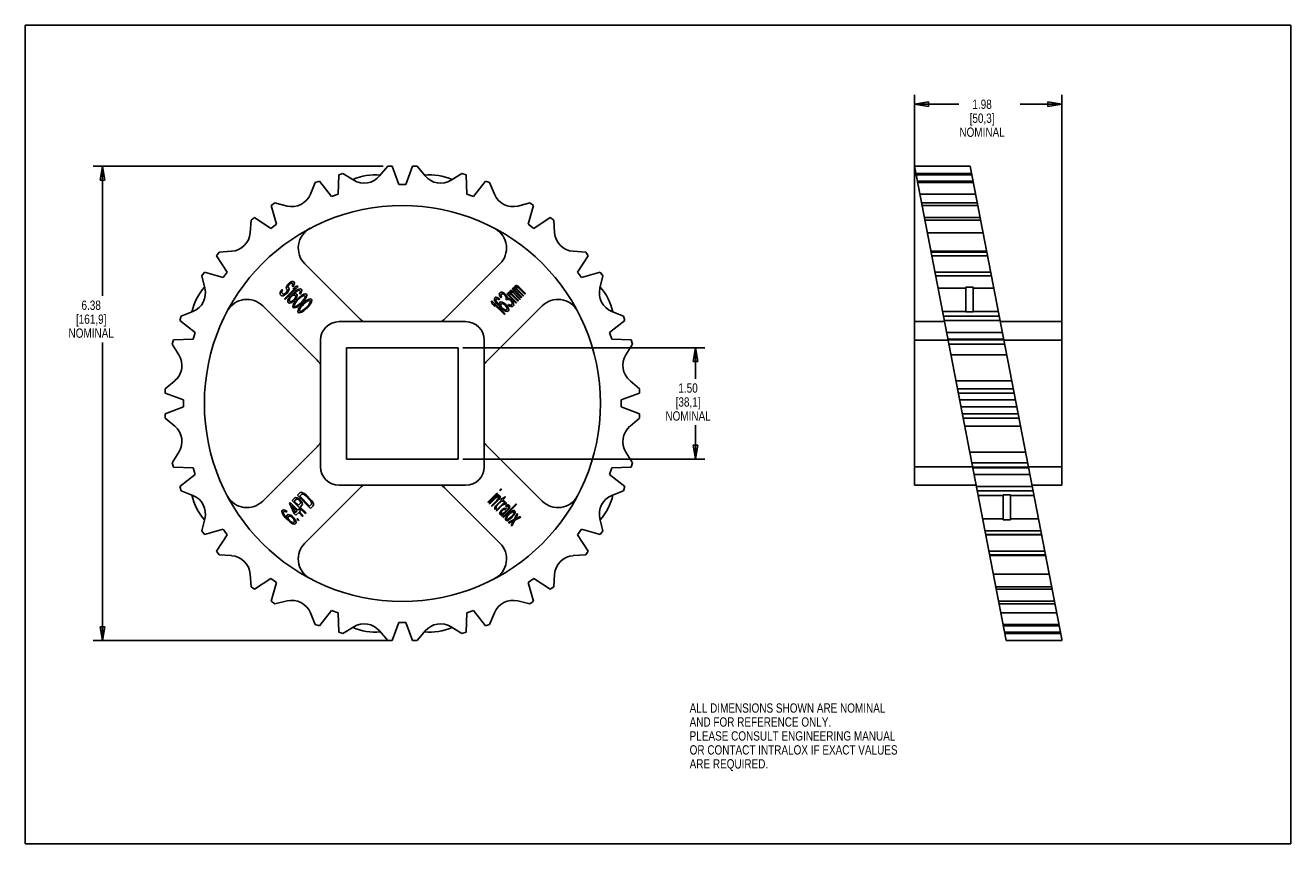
# Model space of a CAD drawing. Header units: inches. Extents: x 0 to 17, y 0 to 11.
import ezdxf

# ---------------------------------------------------------------- set-up
doc = ezdxf.new("R2010")
doc.units = ezdxf.units.IN
doc.header["$LTSCALE"] = 0.935
doc.header["$MEASUREMENT"] = 0
doc.layers.get('0').update_dxf_attribs({"linetype": 'CONTINUOUS'})
doc.layers.add('ALL_FEATURES', color=7, linetype='CONTINUOUS')
doc.styles.get("Standard").update_dxf_attribs({"font": 'txt', "width": 0.8})
doc.dimstyles.new('DIMSTYLE_1', dxfattribs={"dimtxt": 0.125, "dimasz": 0.1875, "dimexe": 0.18, "dimexo": 0.0625, "dimgap": 0.09, "dimtad": 0, "dimtih": 1, "dimtoh": 1, "dimzin": 4, "dimdsep": 46, "dimtxsty": 'STANDARD', "dimblk": 'CLOSED', "dimblk1": 'CLOSED', "dimblk2": 'CLOSED', "dimcen": 0.09, "dimadec": 0, "dimazin": 0, "dimtp": 0.01, "dimtm": 0.01, "dimtfac": 1, "dimtofl": 0, "dimtmove": 0, "dimatfit": 3, "dimldrblk": 'CLOSED', "dimfxl": 1, "dimtolj": 1, "dimtzin": 4, "dimarcsym": 0})

# ---------------------------------------------------------------- blocks, each defined once
blk = doc.blocks.new('_CLOSED')
at = {"color": 0, "linetype": 'BYBLOCK'}
for p, q in [((0, 0), (-1, 0.167)), ((-1, 0.167), (-1, -0.167)), ((-1, -0.167), (0, 0)), ((-1, 0), (0, 0))]:
    blk.add_line(p, q, dxfattribs=at)
blk = doc.blocks.new('*D0')
at = {"color": 3, "linetype": 'CONTINUOUS'}
for p, q in [((11.945, 6.83), (11.945, 10.064)), ((13.925, 6.83), (13.925, 10.064)), ((11.945, 9.939), (12.541, 9.939)), ((13.925, 9.939), (13.366, 9.939))]:
    blk.add_line(p, q, dxfattribs=at)
at = {"color": 3, "linetype": 'CONTINUOUS', "xscale": 0.1875, "yscale": 0.1875, "zscale": 0.1875, "rotation": 180}
blk.add_blockref('_CLOSED', (11.945, 9.939), dxfattribs=at)
at = {"color": 3, "linetype": 'CONTINUOUS', "xscale": 0.1875, "yscale": 0.1875, "zscale": 0.1875}
blk.add_blockref('_CLOSED', (13.925, 9.939), dxfattribs=at)
at = {"color": 3, "linetype": 'CONTINUOUS', "insert": (12.854, 10.001), "char_height": 0.125, "width": 0.7, "attachment_point": 2, "line_spacing_factor": 0.9}
blk.add_mtext('1.98\\P[50,3]\\PNOMINAL', dxfattribs=at)
blk = doc.blocks.new('*D1')
at = {"color": 3, "linetype": 'CONTINUOUS'}
for p, q in [((5.878, 6.667), (9.129, 6.667)), ((9.004, 6.667), (9.004, 6.249)), ((9.004, 5.167), (9.004, 5.624)), ((5.878, 5.167), (9.129, 5.167))]:
    blk.add_line(p, q, dxfattribs=at)
at = {"color": 3, "linetype": 'CONTINUOUS', "xscale": 0.1875, "yscale": 0.1875, "zscale": 0.1875}
for p, rotation in [((9.004, 6.667), 90), ((9.004, 5.167), 270)]:
    blk.add_blockref('_CLOSED', p, dxfattribs=dict(at, rotation=rotation))
at = {"color": 3, "linetype": 'CONTINUOUS', "insert": (8.904, 6.187), "char_height": 0.125, "width": 0.7, "attachment_point": 2, "line_spacing_factor": 0.9}
blk.add_mtext('1.50\\P[38,1]\\PNOMINAL', dxfattribs=at)
blk = doc.blocks.new('*D2')
at = {"color": 3, "linetype": 'CONTINUOUS'}
for p, q in [((4.806, 9.105), (0.91, 9.105)), ((1.035, 9.105), (1.035, 7.363)), ((1.035, 2.729), (1.035, 6.738)), ((4.866, 2.729), (0.91, 2.729))]:
    blk.add_line(p, q, dxfattribs=at)
at = {"color": 3, "linetype": 'CONTINUOUS', "xscale": 0.1875, "yscale": 0.1875, "zscale": 0.1875}
for p, rotation in [((1.035, 9.105), 90), ((1.035, 2.729), 270)]:
    blk.add_blockref('_CLOSED', p, dxfattribs=dict(at, rotation=rotation))
at = {"color": 3, "linetype": 'CONTINUOUS', "insert": (0.885, 7.3), "char_height": 0.125, "width": 0.7, "attachment_point": 2, "line_spacing_factor": 0.9}
blk.add_mtext('6.38\\P[161,9]\\PNOMINAL', dxfattribs=at)

msp = doc.modelspace()

# ---------------------------------------------------------------- linework, layer by layer
at = {"color": 7, "linetype": 'CONTINUOUS'}
for p, q in [((0, 0), (0, 11)), ((0, 11), (17, 11)), ((17, 0), (17, 11)), ((4.76, 8.975), (4.869, 9.105)), ((4.869, 9.105), (4.929, 9.105)), ((4.929, 9.105), (5.018, 8.859)), ((5.113, 8.859), (5.203, 9.105)), ((5.203, 9.105), (5.263, 9.105)), ((5.263, 9.105), (5.372, 8.975)), ((11.945, 9.105), (13.179, 2.729)), ((11.945, 9.105), (12.695, 9.105)), ((12.695, 9.105), (13.925, 2.747)), ((3.83, 8.731), (3.893, 8.888)), ((3.893, 8.888), (3.951, 8.906)), ((3.951, 8.906), (4.112, 8.7)), ((4.202, 8.729), (4.211, 8.991)), ((4.211, 8.991), (4.268, 9.01)), ((4.268, 9.01), (4.412, 8.92)), ((5.018, 8.859), (5.113, 8.859)), ((5.72, 8.92), (5.864, 9.01)), ((5.864, 9.01), (5.921, 8.991)), ((5.921, 8.991), (5.93, 8.729)), ((6.02, 8.7), (6.181, 8.906)), ((6.181, 8.906), (6.238, 8.888)), ((6.238, 8.888), (6.302, 8.731)), ((11.964, 9.01), (12.714, 9.01)), ((12.717, 8.991), (11.967, 8.991)), ((12.734, 8.906), (11.984, 8.906)), ((11.987, 8.888), (12.737, 8.888)), ((4.112, 8.7), (4.202, 8.729)), ((5.93, 8.729), (6.02, 8.7)), ((12.018, 8.731), (12.768, 8.731)), ((3.303, 8.576), (3.352, 8.612)), ((3.375, 8.325), (3.303, 8.576)), ((3.352, 8.612), (3.516, 8.571)), ((6.616, 8.571), (6.78, 8.612)), ((6.829, 8.576), (6.756, 8.325)), ((6.78, 8.612), (6.829, 8.576)), ((12.041, 8.612), (12.791, 8.612)), ((12.798, 8.576), (12.048, 8.576)), ((3.021, 8.211), (3.033, 8.38)), ((3.033, 8.38), (3.081, 8.415)), ((3.081, 8.415), (3.298, 8.269)), ((6.833, 8.269), (7.05, 8.415)), ((7.05, 8.415), (7.099, 8.38)), ((7.099, 8.38), (7.111, 8.211)), ((12.829, 8.415), (12.079, 8.415)), ((12.086, 8.38), (12.836, 8.38)), ((3.298, 8.269), (3.375, 8.325)), ((6.756, 8.325), (6.833, 8.269)), ((12.118, 8.211), (12.868, 8.211)), ((2.568, 7.902), (2.603, 7.95)), ((2.714, 7.684), (2.568, 7.902)), ((2.603, 7.95), (2.772, 7.962)), ((7.36, 7.962), (7.529, 7.95)), ((7.564, 7.902), (7.418, 7.684)), ((7.529, 7.95), (7.564, 7.902)), ((12.167, 7.962), (12.917, 7.962)), ((12.169, 7.95), (12.919, 7.95)), ((12.928, 7.902), (12.178, 7.902)), ((2.371, 7.631), (2.407, 7.68)), ((2.407, 7.68), (2.658, 7.608)), ((2.658, 7.608), (2.714, 7.684)), ((3.755, 7.794), (4.485, 7.063)), ((5.647, 7.063), (6.377, 7.794)), ((7.418, 7.684), (7.474, 7.608)), ((7.474, 7.608), (7.725, 7.68)), ((7.725, 7.68), (7.761, 7.631)), ((12.22, 7.684), (12.97, 7.684)), ((12.971, 7.68), (12.221, 7.68)), ((2.412, 7.467), (2.371, 7.631)), ((3.492, 7.314), (3.668, 7.491)), ((3.516, 7.501), (3.507, 7.48)), ((3.529, 7.518), (3.516, 7.501)), ((3.544, 7.533), (3.529, 7.518)), ((3.529, 7.487), (3.532, 7.499)), ((3.53, 7.479), (3.529, 7.487)), ((3.532, 7.499), (3.542, 7.512)), ((3.542, 7.512), (3.55, 7.52)), ((3.561, 7.546), (3.544, 7.533)), ((3.55, 7.52), (3.562, 7.53)), ((3.582, 7.555), (3.561, 7.546)), ((3.562, 7.53), (3.575, 7.532)), ((3.575, 7.532), (3.583, 7.532)), ((3.596, 7.557), (3.582, 7.555)), ((3.583, 7.532), (3.592, 7.522)), ((3.589, 7.503), (3.583, 7.494)), ((3.583, 7.494), (3.592, 7.485)), ((3.593, 7.514), (3.589, 7.503)), ((3.592, 7.522), (3.593, 7.514)), ((3.592, 7.485), (3.602, 7.498)), ((3.624, 7.483), (3.594, 7.453)), ((3.606, 7.554), (3.596, 7.557)), ((3.602, 7.498), (3.612, 7.518)), ((3.613, 7.547), (3.606, 7.554)), ((3.612, 7.518), (3.617, 7.535)), ((3.617, 7.535), (3.613, 7.547)), ((3.659, 7.5), (3.624, 7.483)), ((3.668, 7.491), (3.659, 7.5)), ((6.582, 7.497), (6.581, 7.488)), ((6.581, 7.488), (6.587, 7.472)), ((6.588, 7.503), (6.582, 7.497)), ((6.596, 7.504), (6.588, 7.503)), ((6.595, 7.48), (6.6, 7.485)), ((6.596, 7.473), (6.595, 7.48)), ((6.607, 7.499), (6.596, 7.504)), ((6.6, 7.485), (6.606, 7.484)), ((6.606, 7.484), (6.612, 7.482)), ((6.629, 7.483), (6.607, 7.499)), ((6.612, 7.482), (6.621, 7.476)), ((6.719, 7.393), (6.629, 7.483)), ((7.761, 7.631), (7.72, 7.467)), ((12.23, 7.631), (12.98, 7.631)), ((3.425, 7.411), (3.422, 7.392)), ((3.422, 7.392), (3.426, 7.38)), ((3.44, 7.434), (3.425, 7.411)), ((3.426, 7.38), (3.438, 7.368)), ((3.438, 7.368), (3.449, 7.364)), ((3.453, 7.451), (3.44, 7.434)), ((3.446, 7.413), (3.453, 7.429)), ((3.448, 7.403), (3.446, 7.413)), ((3.461, 7.391), (3.448, 7.403)), ((3.449, 7.364), (3.463, 7.366)), ((3.462, 7.442), (3.453, 7.451)), ((3.453, 7.429), (3.462, 7.442)), ((3.47, 7.388), (3.461, 7.391)), ((3.463, 7.366), (3.484, 7.375)), ((3.483, 7.391), (3.47, 7.388)), ((3.629, 7.47), (3.482, 7.324)), ((3.482, 7.324), (3.492, 7.314)), ((3.497, 7.4), (3.483, 7.391)), ((3.484, 7.375), (3.502, 7.387)), ((3.508, 7.411), (3.497, 7.4)), ((3.502, 7.387), (3.521, 7.405)), ((3.507, 7.48), (3.505, 7.466)), ((3.505, 7.466), (3.508, 7.456)), ((3.508, 7.456), (3.517, 7.447)), ((3.516, 7.425), (3.508, 7.411)), ((3.519, 7.437), (3.516, 7.425)), ((3.517, 7.447), (3.519, 7.437)), ((3.521, 7.405), (3.533, 7.423)), ((3.539, 7.328), (3.528, 7.308)), ((3.54, 7.47), (3.53, 7.479)), ((3.533, 7.423), (3.542, 7.445)), ((3.554, 7.35), (3.539, 7.328)), ((3.543, 7.458), (3.54, 7.47)), ((3.542, 7.445), (3.543, 7.458)), ((3.545, 7.306), (3.548, 7.318)), ((3.548, 7.318), (3.556, 7.333)), ((3.579, 7.377), (3.554, 7.35)), ((3.556, 7.333), (3.566, 7.346)), ((3.566, 7.346), (3.577, 7.357)), ((3.577, 7.357), (3.59, 7.367)), ((3.606, 7.404), (3.579, 7.377)), ((3.59, 7.367), (3.601, 7.371)), ((3.594, 7.453), (3.629, 7.47)), ((3.601, 7.371), (3.613, 7.374)), ((3.616, 7.319), (3.604, 7.307)), ((3.633, 7.429), (3.606, 7.404)), ((3.606, 7.389), (3.613, 7.396)), ((3.63, 7.394), (3.606, 7.389)), ((3.608, 7.296), (3.627, 7.315)), ((3.613, 7.396), (3.637, 7.417)), ((3.613, 7.374), (3.621, 7.373)), ((3.625, 7.331), (3.616, 7.319)), ((3.621, 7.373), (3.632, 7.362)), ((3.63, 7.342), (3.625, 7.331)), ((3.627, 7.315), (3.643, 7.336)), ((3.641, 7.39), (3.63, 7.394)), ((3.633, 7.354), (3.63, 7.342)), ((3.632, 7.362), (3.633, 7.354)), ((3.655, 7.444), (3.633, 7.429)), ((3.637, 7.417), (3.65, 7.427)), ((3.649, 7.383), (3.641, 7.39)), ((3.643, 7.336), (3.649, 7.352)), ((3.677, 7.34), (3.643, 7.306)), ((3.653, 7.371), (3.649, 7.383)), ((3.649, 7.352), (3.653, 7.371)), ((3.65, 7.427), (3.664, 7.435)), ((3.654, 7.302), (3.681, 7.329)), ((3.675, 7.455), (3.655, 7.444)), ((3.664, 7.435), (3.677, 7.438)), ((3.694, 7.458), (3.675, 7.455)), ((3.677, 7.438), (3.685, 7.437)), ((3.697, 7.357), (3.677, 7.34)), ((3.681, 7.329), (3.705, 7.35)), ((3.692, 7.407), (3.684, 7.393)), ((3.684, 7.393), (3.692, 7.385)), ((3.685, 7.437), (3.694, 7.428)), ((3.695, 7.42), (3.692, 7.407)), ((3.692, 7.385), (3.701, 7.398)), ((3.705, 7.454), (3.694, 7.458)), ((3.694, 7.428), (3.695, 7.42)), ((3.71, 7.367), (3.697, 7.357)), ((3.701, 7.398), (3.712, 7.418)), ((3.711, 7.448), (3.705, 7.454)), ((3.705, 7.35), (3.734, 7.366)), ((3.728, 7.379), (3.71, 7.367)), ((3.715, 7.437), (3.711, 7.448)), ((3.712, 7.418), (3.715, 7.437)), ((3.742, 7.313), (3.721, 7.289)), ((3.744, 7.386), (3.728, 7.379)), ((3.734, 7.366), (3.746, 7.369)), ((3.758, 7.341), (3.742, 7.313)), ((3.763, 7.389), (3.744, 7.386)), ((3.746, 7.369), (3.757, 7.365)), ((3.749, 7.305), (3.759, 7.318)), ((3.757, 7.365), (3.761, 7.354)), ((3.761, 7.354), (3.758, 7.341)), ((3.759, 7.318), (3.771, 7.336)), ((3.776, 7.384), (3.763, 7.389)), ((3.771, 7.336), (3.778, 7.352)), ((3.781, 7.371), (3.776, 7.384)), ((3.778, 7.352), (3.781, 7.371)), ((3.796, 7.311), (3.778, 7.299)), ((3.812, 7.318), (3.796, 7.311)), ((3.831, 7.322), (3.812, 7.318)), ((3.844, 7.316), (3.831, 7.322)), ((3.849, 7.303), (3.844, 7.316)), ((6.306, 7.334), (6.302, 7.322)), ((6.302, 7.322), (6.305, 7.303)), ((6.312, 7.34), (6.306, 7.334)), ((6.323, 7.344), (6.312, 7.34)), ((6.322, 7.305), (6.323, 7.313)), ((6.342, 7.34), (6.323, 7.344)), ((6.323, 7.313), (6.332, 7.322)), ((6.332, 7.322), (6.34, 7.323)), ((6.34, 7.323), (6.353, 7.32)), ((6.362, 7.33), (6.342, 7.34)), ((6.353, 7.32), (6.367, 7.312)), ((6.375, 7.32), (6.362, 7.33)), ((6.367, 7.312), (6.375, 7.32)), ((6.375, 7.403), (6.368, 7.388)), ((6.368, 7.388), (6.369, 7.374)), ((6.369, 7.374), (6.378, 7.353)), ((6.378, 7.406), (6.375, 7.403)), ((6.392, 7.413), (6.378, 7.406)), ((6.378, 7.353), (6.391, 7.337)), ((6.388, 7.371), (6.392, 7.382)), ((6.391, 7.359), (6.388, 7.371)), ((6.399, 7.344), (6.391, 7.359)), ((6.391, 7.337), (6.399, 7.344)), ((6.406, 7.411), (6.392, 7.413)), ((6.392, 7.382), (6.398, 7.388)), ((6.398, 7.388), (6.41, 7.392)), ((6.427, 7.402), (6.406, 7.411)), ((6.41, 7.392), (6.422, 7.389)), ((6.422, 7.389), (6.436, 7.381)), ((6.444, 7.389), (6.427, 7.402)), ((6.436, 7.381), (6.444, 7.374)), ((6.451, 7.381), (6.444, 7.389)), ((6.444, 7.374), (6.455, 7.356)), ((6.465, 7.365), (6.451, 7.381)), ((6.458, 7.328), (6.452, 7.322)), ((6.452, 7.322), (6.467, 7.307)), ((6.455, 7.356), (6.46, 7.345)), ((6.46, 7.345), (6.458, 7.328)), ((6.473, 7.35), (6.465, 7.365)), ((6.467, 7.307), (6.473, 7.313)), ((6.48, 7.395), (6.473, 7.388)), ((6.473, 7.388), (6.593, 7.267)), ((6.478, 7.333), (6.473, 7.35)), ((6.473, 7.313), (6.486, 7.319)), ((6.493, 7.333), (6.478, 7.333)), ((6.491, 7.384), (6.48, 7.395)), ((6.486, 7.319), (6.498, 7.316)), ((6.488, 7.403), (6.487, 7.395)), ((6.487, 7.395), (6.491, 7.384)), ((6.494, 7.409), (6.488, 7.403)), ((6.508, 7.325), (6.493, 7.333)), ((6.502, 7.41), (6.494, 7.409)), ((6.498, 7.316), (6.517, 7.304)), ((6.518, 7.403), (6.502, 7.41)), ((6.502, 7.38), (6.503, 7.388)), ((6.507, 7.369), (6.502, 7.38)), ((6.503, 7.388), (6.506, 7.391)), ((6.506, 7.391), (6.513, 7.39)), ((6.601, 7.275), (6.507, 7.369)), ((6.524, 7.311), (6.508, 7.325)), ((6.519, 7.434), (6.512, 7.428)), ((6.512, 7.428), (6.512, 7.419)), ((6.512, 7.419), (6.518, 7.403)), ((6.513, 7.39), (6.518, 7.388)), ((6.518, 7.388), (6.527, 7.382)), ((6.527, 7.435), (6.519, 7.434)), ((6.539, 7.296), (6.524, 7.311)), ((6.526, 7.411), (6.531, 7.416)), ((6.527, 7.404), (6.526, 7.411)), ((6.538, 7.43), (6.527, 7.435)), ((6.529, 7.399), (6.527, 7.404)), ((6.527, 7.382), (6.617, 7.292)), ((6.535, 7.39), (6.529, 7.399)), ((6.531, 7.416), (6.537, 7.415)), ((6.625, 7.3), (6.535, 7.39)), ((6.537, 7.415), (6.543, 7.413)), ((6.559, 7.414), (6.538, 7.43)), ((6.549, 7.464), (6.542, 7.457)), ((6.542, 7.457), (6.662, 7.336)), ((6.543, 7.413), (6.552, 7.407)), ((6.561, 7.453), (6.549, 7.464)), ((6.552, 7.407), (6.642, 7.316)), ((6.557, 7.472), (6.556, 7.464)), ((6.556, 7.464), (6.561, 7.453)), ((6.563, 7.478), (6.557, 7.472)), ((6.65, 7.324), (6.559, 7.414)), ((6.571, 7.479), (6.563, 7.478)), ((6.587, 7.472), (6.571, 7.479)), ((6.571, 7.449), (6.572, 7.457)), ((6.576, 7.438), (6.571, 7.449)), ((6.572, 7.457), (6.575, 7.46)), ((6.575, 7.46), (6.582, 7.459)), ((6.67, 7.344), (6.576, 7.438)), ((6.582, 7.459), (6.587, 7.457)), ((6.587, 7.457), (6.596, 7.451)), ((6.598, 7.468), (6.596, 7.473)), ((6.596, 7.451), (6.687, 7.361)), ((6.604, 7.459), (6.598, 7.468)), ((6.694, 7.369), (6.604, 7.459)), ((6.621, 7.476), (6.711, 7.385)), ((6.642, 7.316), (6.65, 7.324)), ((6.662, 7.336), (6.67, 7.344)), ((6.687, 7.361), (6.694, 7.369)), ((6.711, 7.385), (6.719, 7.393)), ((2.095, 7.089), (2.252, 7.153)), ((3.919, 6.498), (3.189, 7.228)), ((3.528, 7.308), (3.525, 7.289)), ((3.525, 7.289), (3.529, 7.278)), ((3.529, 7.278), (3.536, 7.27)), ((3.536, 7.27), (3.548, 7.266)), ((3.546, 7.298), (3.545, 7.306)), ((3.557, 7.287), (3.546, 7.298)), ((3.548, 7.266), (3.567, 7.27)), ((3.565, 7.286), (3.557, 7.287)), ((3.577, 7.289), (3.565, 7.286)), ((3.567, 7.27), (3.586, 7.28)), ((3.591, 7.297), (3.577, 7.289)), ((3.586, 7.28), (3.608, 7.296)), ((3.604, 7.307), (3.591, 7.297)), ((3.597, 7.239), (3.594, 7.22)), ((3.594, 7.22), (3.599, 7.207)), ((3.604, 7.255), (3.597, 7.239)), ((3.599, 7.207), (3.612, 7.202)), ((3.616, 7.273), (3.604, 7.255)), ((3.612, 7.202), (3.631, 7.205)), ((3.614, 7.237), (3.617, 7.249)), ((3.618, 7.226), (3.614, 7.237)), ((3.626, 7.286), (3.616, 7.273)), ((3.617, 7.249), (3.633, 7.278)), ((3.629, 7.222), (3.618, 7.226)), ((3.643, 7.306), (3.626, 7.286)), ((3.642, 7.225), (3.629, 7.222)), ((3.631, 7.205), (3.647, 7.212)), ((3.633, 7.278), (3.654, 7.302)), ((3.67, 7.241), (3.642, 7.225)), ((3.647, 7.212), (3.665, 7.224)), ((3.665, 7.171), (3.661, 7.152)), ((3.661, 7.152), (3.667, 7.139)), ((3.665, 7.224), (3.678, 7.234)), ((3.672, 7.187), (3.665, 7.171)), ((3.694, 7.262), (3.67, 7.241)), ((3.684, 7.205), (3.672, 7.187)), ((3.678, 7.234), (3.698, 7.251)), ((3.682, 7.17), (3.685, 7.182)), ((3.686, 7.158), (3.682, 7.17)), ((3.693, 7.218), (3.684, 7.205)), ((3.685, 7.182), (3.701, 7.211)), ((3.697, 7.154), (3.686, 7.158)), ((3.711, 7.239), (3.693, 7.218)), ((3.721, 7.289), (3.694, 7.262)), ((3.709, 7.157), (3.697, 7.154)), ((3.698, 7.251), (3.732, 7.285)), ((3.699, 7.138), (3.715, 7.144)), ((3.701, 7.211), (3.722, 7.235)), ((3.738, 7.174), (3.709, 7.157)), ((3.744, 7.272), (3.711, 7.239)), ((3.715, 7.144), (3.733, 7.156)), ((3.722, 7.235), (3.748, 7.261)), ((3.732, 7.285), (3.749, 7.305)), ((3.733, 7.156), (3.745, 7.166)), ((3.762, 7.195), (3.738, 7.174)), ((3.765, 7.29), (3.744, 7.272)), ((3.745, 7.166), (3.766, 7.183)), ((3.748, 7.261), (3.772, 7.282)), ((3.788, 7.221), (3.762, 7.195)), ((3.778, 7.299), (3.765, 7.29)), ((3.766, 7.183), (3.8, 7.217)), ((3.772, 7.282), (3.801, 7.298)), ((3.809, 7.245), (3.788, 7.221)), ((3.8, 7.217), (3.817, 7.237)), ((3.801, 7.298), (3.813, 7.301)), ((3.826, 7.274), (3.809, 7.245)), ((3.813, 7.301), (3.825, 7.297)), ((3.817, 7.237), (3.827, 7.25)), ((3.825, 7.297), (3.829, 7.286)), ((3.829, 7.286), (3.826, 7.274)), ((3.827, 7.25), (3.839, 7.268)), ((3.839, 7.268), (3.845, 7.284)), ((3.845, 7.284), (3.849, 7.303)), ((6.942, 7.228), (6.212, 6.498)), ((6.269, 7.297), (6.26, 7.287)), ((6.26, 7.287), (6.277, 7.252)), ((6.446, 7.12), (6.269, 7.297)), ((6.277, 7.252), (6.307, 7.222)), ((6.29, 7.257), (6.436, 7.111)), ((6.307, 7.222), (6.29, 7.257)), ((6.305, 7.303), (6.316, 7.283)), ((6.316, 7.283), (6.331, 7.262)), ((6.325, 7.293), (6.322, 7.305)), ((6.333, 7.278), (6.325, 7.293)), ((6.331, 7.262), (6.356, 7.234)), ((6.343, 7.265), (6.333, 7.278)), ((6.364, 7.241), (6.343, 7.265)), ((6.356, 7.234), (6.383, 7.207)), ((6.371, 7.234), (6.364, 7.241)), ((6.37, 7.27), (6.366, 7.258)), ((6.366, 7.258), (6.371, 7.234)), ((6.377, 7.277), (6.37, 7.27)), ((6.389, 7.281), (6.377, 7.277)), ((6.383, 7.207), (6.41, 7.183)), ((6.386, 7.241), (6.387, 7.249)), ((6.389, 7.229), (6.386, 7.241)), ((6.387, 7.249), (6.398, 7.26)), ((6.408, 7.278), (6.389, 7.281)), ((6.393, 7.218), (6.389, 7.229)), ((6.403, 7.205), (6.393, 7.218)), ((6.398, 7.26), (6.406, 7.261)), ((6.414, 7.194), (6.403, 7.205)), ((6.406, 7.261), (6.418, 7.258)), ((6.423, 7.271), (6.408, 7.278)), ((6.41, 7.183), (6.432, 7.167)), ((6.427, 7.184), (6.414, 7.194)), ((6.418, 7.258), (6.429, 7.253)), ((6.445, 7.255), (6.423, 7.271)), ((6.442, 7.176), (6.427, 7.184)), ((6.429, 7.253), (6.441, 7.244)), ((6.432, 7.167), (6.452, 7.156)), ((6.441, 7.244), (6.453, 7.232)), ((6.454, 7.173), (6.442, 7.176)), ((6.464, 7.236), (6.445, 7.255)), ((6.452, 7.156), (6.471, 7.153)), ((6.453, 7.232), (6.462, 7.22)), ((6.462, 7.174), (6.454, 7.173)), ((6.462, 7.22), (6.471, 7.205)), ((6.473, 7.185), (6.462, 7.174)), ((6.48, 7.214), (6.464, 7.236)), ((6.471, 7.205), (6.474, 7.193)), ((6.471, 7.153), (6.482, 7.157)), ((6.474, 7.193), (6.473, 7.185)), ((6.49, 7.195), (6.48, 7.214)), ((6.482, 7.157), (6.49, 7.164)), ((6.492, 7.249), (6.484, 7.241)), ((6.484, 7.241), (6.497, 7.231)), ((6.494, 7.176), (6.49, 7.195)), ((6.49, 7.164), (6.494, 7.176)), ((6.501, 7.243), (6.492, 7.249)), ((6.497, 7.231), (6.511, 7.223)), ((6.511, 7.238), (6.501, 7.243)), ((6.518, 7.238), (6.511, 7.238)), ((6.511, 7.223), (6.523, 7.22)), ((6.517, 7.304), (6.532, 7.289)), ((6.53, 7.242), (6.518, 7.238)), ((6.523, 7.22), (6.537, 7.219)), ((6.539, 7.251), (6.53, 7.242)), ((6.532, 7.289), (6.538, 7.28)), ((6.537, 7.219), (6.547, 7.221)), ((6.538, 7.28), (6.542, 7.269)), ((6.549, 7.284), (6.539, 7.296)), ((6.543, 7.262), (6.539, 7.251)), ((6.542, 7.269), (6.543, 7.262)), ((6.547, 7.221), (6.559, 7.233)), ((6.557, 7.269), (6.549, 7.284)), ((6.56, 7.257), (6.557, 7.269)), ((6.559, 7.233), (6.561, 7.243)), ((6.561, 7.243), (6.56, 7.257)), ((6.593, 7.267), (6.601, 7.275)), ((6.617, 7.292), (6.625, 7.3)), ((7.879, 7.153), (8.037, 7.089)), ((2.077, 7.032), (2.095, 7.089)), ((2.283, 6.871), (2.077, 7.032)), ((3.667, 7.139), (3.68, 7.134)), ((3.68, 7.134), (3.699, 7.138)), ((5.916, 7.017), (4.216, 7.017)), ((6.436, 7.111), (6.446, 7.12)), ((8.055, 7.032), (7.849, 6.871)), ((8.037, 7.089), (8.055, 7.032)), ((11.945, 4.817), (11.945, 7.017)), ((11.945, 7.017), (12.349, 7.017)), ((12.335, 7.089), (13.085, 7.089)), ((13.096, 7.032), (12.346, 7.032)), ((13.099, 7.017), (13.925, 7.017)), ((13.925, 4.817), (13.925, 7.017)), ((2.254, 6.781), (2.283, 6.871)), ((7.849, 6.871), (7.878, 6.781)), ((12.378, 6.871), (13.128, 6.871)), ((1.973, 6.715), (1.992, 6.772)), ((2.063, 6.571), (1.973, 6.715)), ((1.992, 6.772), (2.254, 6.781)), ((3.966, 6.767), (3.966, 5.067)), ((4.316, 6.667), (4.316, 5.167)), ((5.816, 6.667), (4.316, 6.667)), ((5.816, 5.167), (5.816, 6.667)), ((6.166, 5.067), (6.166, 6.767)), ((7.878, 6.781), (8.14, 6.772)), ((8.158, 6.715), (8.069, 6.571)), ((8.14, 6.772), (8.158, 6.715)), ((11.945, 6.767), (12.398, 6.767)), ((12.395, 6.781), (13.145, 6.781)), ((13.147, 6.772), (12.397, 6.772)), ((12.408, 6.715), (13.158, 6.715)), ((13.148, 6.767), (13.925, 6.767)), ((12.436, 6.571), (13.186, 6.571)), ((1.878, 6.114), (2.008, 6.223)), ((8.124, 6.223), (8.253, 6.114)), ((12.503, 6.223), (13.253, 6.223)), ((1.878, 6.054), (1.878, 6.114)), ((2.124, 5.965), (1.878, 6.054)), ((2.124, 5.87), (2.124, 5.965)), ((8.253, 6.054), (8.007, 5.965)), ((8.007, 5.965), (8.007, 5.87)), ((8.253, 6.114), (8.253, 6.054)), ((12.524, 6.114), (13.274, 6.114)), ((13.286, 6.054), (12.536, 6.054)), ((12.553, 5.965), (13.303, 5.965)), ((1.878, 5.78), (2.124, 5.87)), ((1.878, 5.72), (1.878, 5.78)), ((8.007, 5.87), (8.253, 5.78)), ((8.253, 5.78), (8.253, 5.72)), ((12.571, 5.87), (13.321, 5.87)), ((13.339, 5.78), (12.589, 5.78)), ((2.008, 5.611), (1.878, 5.72)), ((8.253, 5.72), (8.124, 5.611)), ((12.6, 5.72), (13.35, 5.72)), ((12.621, 5.611), (13.371, 5.611)), ((3.189, 4.606), (3.919, 5.336)), ((6.212, 5.336), (6.942, 4.606)), ((1.973, 5.119), (2.063, 5.263)), ((1.992, 5.062), (1.973, 5.119)), ((4.316, 5.167), (5.816, 5.167)), ((8.069, 5.263), (8.158, 5.119)), ((8.158, 5.119), (8.14, 5.062)), ((12.689, 5.263), (13.439, 5.263)), ((12.716, 5.119), (13.466, 5.119)), ((2.254, 5.053), (1.992, 5.062)), ((2.077, 4.802), (2.283, 4.963)), ((2.283, 4.963), (2.254, 5.053)), ((7.878, 5.053), (7.849, 4.963)), ((7.849, 4.963), (8.055, 4.802)), ((8.14, 5.062), (7.878, 5.053)), ((11.945, 5.067), (12.727, 5.067)), ((13.478, 5.062), (12.728, 5.062)), ((12.729, 5.053), (13.479, 5.053)), ((12.747, 4.963), (13.497, 4.963)), ((13.477, 5.067), (13.925, 5.067)), ((2.095, 4.745), (2.077, 4.802)), ((4.485, 4.771), (3.755, 4.041)), ((4.216, 4.817), (5.916, 4.817)), ((6.377, 4.041), (5.647, 4.771)), ((6.392, 4.768), (6.373, 4.749)), ((6.38, 4.742), (6.399, 4.761)), ((6.399, 4.761), (6.392, 4.768)), ((8.055, 4.802), (8.037, 4.745)), ((11.945, 4.817), (12.775, 4.817)), ((13.528, 4.802), (12.778, 4.802)), ((13.525, 4.817), (13.925, 4.817)), ((2.252, 4.681), (2.095, 4.745)), ((3.622, 4.65), (3.586, 4.614)), ((3.586, 4.614), (3.762, 4.437)), ((3.614, 4.604), (3.643, 4.633)), ((3.67, 4.548), (3.614, 4.604)), ((3.634, 4.654), (3.622, 4.65)), ((3.651, 4.649), (3.634, 4.654)), ((3.643, 4.633), (3.651, 4.634)), ((3.671, 4.639), (3.651, 4.649)), ((3.651, 4.634), (3.662, 4.629)), ((3.692, 4.719), (3.655, 4.683)), ((3.655, 4.683), (3.831, 4.506)), ((3.662, 4.629), (3.675, 4.62)), ((3.684, 4.629), (3.671, 4.639)), ((3.675, 4.62), (3.686, 4.608)), ((3.699, 4.614), (3.684, 4.629)), ((3.686, 4.669), (3.714, 4.697)), ((3.818, 4.538), (3.686, 4.669)), ((3.686, 4.608), (3.696, 4.596)), ((3.703, 4.723), (3.692, 4.719)), ((3.696, 4.596), (3.7, 4.585)), ((3.709, 4.601), (3.699, 4.614)), ((3.717, 4.722), (3.703, 4.723)), ((3.719, 4.581), (3.709, 4.601)), ((3.714, 4.697), (3.724, 4.699)), ((3.738, 4.713), (3.717, 4.722)), ((3.724, 4.699), (3.736, 4.696)), ((3.736, 4.696), (3.75, 4.688)), ((3.756, 4.701), (3.738, 4.713)), ((3.75, 4.688), (3.767, 4.675)), ((3.776, 4.684), (3.756, 4.701)), ((3.767, 4.675), (3.823, 4.618)), ((3.833, 4.627), (3.776, 4.684)), ((3.823, 4.618), (3.837, 4.602)), ((3.85, 4.607), (3.833, 4.627)), ((3.837, 4.602), (3.845, 4.587)), ((3.862, 4.589), (3.85, 4.607)), ((6.335, 4.712), (6.215, 4.591)), ((6.215, 4.591), (6.222, 4.584)), ((6.222, 4.584), (6.342, 4.705)), ((6.353, 4.694), (6.233, 4.573)), ((6.24, 4.567), (6.326, 4.653)), ((6.336, 4.613), (6.264, 4.542)), ((6.271, 4.535), (6.343, 4.607)), ((6.398, 4.619), (6.323, 4.543)), ((6.326, 4.653), (6.336, 4.658)), ((6.446, 4.601), (6.326, 4.48)), ((6.342, 4.705), (6.335, 4.712)), ((6.336, 4.658), (6.348, 4.661)), ((6.353, 4.634), (6.336, 4.613)), ((6.337, 4.544), (6.405, 4.612)), ((6.341, 4.668), (6.36, 4.687)), ((6.351, 4.673), (6.341, 4.668)), ((6.343, 4.607), (6.36, 4.627)), ((6.348, 4.661), (6.357, 4.66)), ((6.363, 4.676), (6.351, 4.673)), ((6.36, 4.687), (6.353, 4.694)), ((6.358, 4.644), (6.353, 4.634)), ((6.357, 4.66), (6.359, 4.65)), ((6.359, 4.65), (6.358, 4.644)), ((6.36, 4.627), (6.37, 4.639)), ((6.372, 4.675), (6.363, 4.676)), ((6.37, 4.639), (6.375, 4.65)), ((6.378, 4.669), (6.372, 4.675)), ((6.373, 4.749), (6.38, 4.742)), ((6.375, 4.65), (6.378, 4.661)), ((6.378, 4.661), (6.378, 4.669)), ((6.402, 4.645), (6.387, 4.629)), ((6.387, 4.629), (6.398, 4.619)), ((6.413, 4.634), (6.402, 4.645)), ((6.405, 4.612), (6.42, 4.597)), ((6.443, 4.664), (6.413, 4.634)), ((6.42, 4.627), (6.45, 4.657)), ((6.435, 4.612), (6.42, 4.627)), ((6.42, 4.597), (6.435, 4.612)), ((6.43, 4.571), (6.453, 4.594)), ((6.45, 4.657), (6.443, 4.664)), ((6.453, 4.594), (6.446, 4.601)), ((8.037, 4.745), (7.879, 4.681)), ((12.789, 4.745), (13.539, 4.745)), ((3.449, 4.477), (3.445, 4.465)), ((3.445, 4.465), (3.449, 4.446)), ((3.455, 4.483), (3.449, 4.477)), ((3.449, 4.446), (3.459, 4.427)), ((3.467, 4.487), (3.455, 4.483)), ((3.459, 4.427), (3.475, 4.405)), ((3.465, 4.448), (3.466, 4.457)), ((3.468, 4.436), (3.465, 4.448)), ((3.466, 4.457), (3.475, 4.466)), ((3.485, 4.483), (3.467, 4.487)), ((3.477, 4.422), (3.468, 4.436)), ((3.475, 4.466), (3.484, 4.467)), ((3.486, 4.409), (3.477, 4.422)), ((3.484, 4.467), (3.496, 4.464)), ((3.505, 4.473), (3.485, 4.483)), ((3.496, 4.464), (3.51, 4.455)), ((3.518, 4.463), (3.505, 4.473)), ((3.51, 4.455), (3.518, 4.463)), ((3.521, 4.421), (3.513, 4.413)), ((3.532, 4.425), (3.521, 4.421)), ((3.551, 4.421), (3.532, 4.425)), ((3.558, 4.586), (3.549, 4.577)), ((3.549, 4.577), (3.613, 4.438)), ((3.567, 4.414), (3.551, 4.421)), ((3.66, 4.484), (3.558, 4.586)), ((3.579, 4.547), (3.65, 4.475)), ((3.624, 4.449), (3.579, 4.547)), ((3.613, 4.438), (3.636, 4.416)), ((3.65, 4.475), (3.624, 4.449)), ((3.636, 4.416), (3.673, 4.453)), ((3.675, 4.5), (3.66, 4.484)), ((3.699, 4.577), (3.67, 4.548)), ((3.673, 4.453), (3.726, 4.4)), ((3.697, 4.477), (3.675, 4.5)), ((3.682, 4.462), (3.697, 4.477)), ((3.735, 4.409), (3.682, 4.462)), ((3.693, 4.525), (3.72, 4.553)), ((3.772, 4.446), (3.693, 4.525)), ((3.7, 4.585), (3.699, 4.577)), ((3.724, 4.564), (3.719, 4.581)), ((3.72, 4.553), (3.724, 4.564)), ((3.762, 4.437), (3.772, 4.446)), ((3.846, 4.565), (3.818, 4.538)), ((3.831, 4.506), (3.868, 4.543)), ((3.845, 4.587), (3.848, 4.575)), ((3.848, 4.575), (3.846, 4.565)), ((3.871, 4.568), (3.862, 4.589)), ((3.868, 4.543), (3.872, 4.554)), ((3.872, 4.554), (3.871, 4.568)), ((6.233, 4.573), (6.24, 4.567)), ((6.264, 4.542), (6.271, 4.535)), ((6.311, 4.526), (6.307, 4.514)), ((6.307, 4.514), (6.308, 4.506)), ((6.308, 4.506), (6.312, 4.494)), ((6.323, 4.543), (6.311, 4.526)), ((6.312, 4.494), (6.327, 4.509)), ((6.324, 4.52), (6.327, 4.531)), ((6.327, 4.509), (6.324, 4.52)), ((6.326, 4.48), (6.333, 4.474)), ((6.327, 4.531), (6.337, 4.544)), ((6.333, 4.474), (6.408, 4.549)), ((6.374, 4.447), (6.373, 4.44)), ((6.373, 4.44), (6.375, 4.431)), ((6.382, 4.462), (6.374, 4.447)), ((6.375, 4.431), (6.383, 4.423)), ((6.395, 4.479), (6.382, 4.462)), ((6.383, 4.423), (6.394, 4.42)), ((6.39, 4.446), (6.392, 4.459)), ((6.398, 4.438), (6.39, 4.446)), ((6.392, 4.459), (6.398, 4.468)), ((6.394, 4.42), (6.405, 4.423)), ((6.406, 4.49), (6.395, 4.479)), ((6.398, 4.468), (6.406, 4.476)), ((6.413, 4.439), (6.398, 4.438)), ((6.414, 4.429), (6.404, 4.417)), ((6.405, 4.423), (6.414, 4.429)), ((6.424, 4.502), (6.406, 4.49)), ((6.406, 4.476), (6.418, 4.486)), ((6.408, 4.549), (6.427, 4.56)), ((6.428, 4.446), (6.413, 4.439)), ((6.415, 4.414), (6.432, 4.434)), ((6.593, 4.567), (6.416, 4.39)), ((6.418, 4.486), (6.429, 4.49)), ((6.423, 4.383), (6.6, 4.56)), ((6.435, 4.507), (6.424, 4.502)), ((6.427, 4.56), (6.44, 4.562)), ((6.437, 4.452), (6.428, 4.446)), ((6.429, 4.49), (6.435, 4.491)), ((6.441, 4.576), (6.43, 4.571)), ((6.432, 4.434), (6.493, 4.494)), ((6.448, 4.509), (6.435, 4.507)), ((6.435, 4.491), (6.444, 4.49)), ((6.46, 4.475), (6.437, 4.452)), ((6.44, 4.562), (6.452, 4.557)), ((6.452, 4.58), (6.441, 4.576)), ((6.444, 4.49), (6.46, 4.475)), ((6.46, 4.505), (6.448, 4.509)), ((6.46, 4.579), (6.452, 4.58)), ((6.452, 4.557), (6.471, 4.576)), ((6.459, 4.543), (6.452, 4.535)), ((6.452, 4.535), (6.458, 4.528)), ((6.458, 4.528), (6.467, 4.534)), ((6.468, 4.549), (6.459, 4.543)), ((6.471, 4.576), (6.46, 4.579)), ((6.475, 4.49), (6.46, 4.505)), ((6.487, 4.425), (6.463, 4.396)), ((6.467, 4.534), (6.474, 4.535)), ((6.478, 4.554), (6.468, 4.549)), ((6.474, 4.535), (6.483, 4.534)), ((6.486, 4.501), (6.475, 4.49)), ((6.485, 4.555), (6.478, 4.554)), ((6.483, 4.534), (6.491, 4.526)), ((6.498, 4.549), (6.485, 4.555)), ((6.492, 4.51), (6.486, 4.501)), ((6.502, 4.44), (6.487, 4.425)), ((6.491, 4.526), (6.493, 4.516)), ((6.493, 4.516), (6.492, 4.51)), ((6.493, 4.494), (6.503, 4.507)), ((6.493, 4.418), (6.508, 4.433)), ((6.506, 4.541), (6.498, 4.549)), ((6.518, 4.454), (6.502, 4.44)), ((6.503, 4.507), (6.507, 4.517)), ((6.511, 4.529), (6.506, 4.541)), ((6.507, 4.517), (6.511, 4.529)), ((6.508, 4.433), (6.525, 4.447)), ((6.531, 4.464), (6.518, 4.454)), ((6.525, 4.447), (6.539, 4.455)), ((6.545, 4.472), (6.531, 4.464)), ((6.539, 4.455), (6.549, 4.46)), ((6.555, 4.477), (6.545, 4.472)), ((6.549, 4.46), (6.558, 4.458)), ((6.561, 4.433), (6.552, 4.419)), ((6.561, 4.478), (6.555, 4.477)), ((6.558, 4.458), (6.564, 4.453)), ((6.559, 4.413), (6.569, 4.425)), ((6.571, 4.476), (6.561, 4.478)), ((6.566, 4.444), (6.561, 4.433)), ((6.564, 4.453), (6.566, 4.444)), ((6.609, 4.438), (6.568, 4.359)), ((6.569, 4.425), (6.578, 4.439)), ((6.582, 4.465), (6.571, 4.476)), ((6.578, 4.439), (6.582, 4.45)), ((6.583, 4.456), (6.582, 4.465)), ((6.582, 4.45), (6.583, 4.456)), ((6.583, 4.366), (6.617, 4.43)), ((6.6, 4.56), (6.593, 4.567)), ((6.617, 4.43), (6.609, 4.438)), ((2.371, 4.203), (2.412, 4.367)), ((3.475, 4.405), (3.5, 4.377)), ((3.507, 4.385), (3.486, 4.409)), ((3.5, 4.377), (3.526, 4.351)), ((3.515, 4.377), (3.507, 4.385)), ((3.513, 4.413), (3.509, 4.402)), ((3.509, 4.402), (3.515, 4.377)), ((3.526, 4.351), (3.554, 4.326)), ((3.529, 4.384), (3.53, 4.393)), ((3.532, 4.372), (3.529, 4.384)), ((3.53, 4.393), (3.541, 4.403)), ((3.537, 4.362), (3.532, 4.372)), ((3.546, 4.349), (3.537, 4.362)), ((3.541, 4.403), (3.549, 4.404)), ((3.558, 4.337), (3.546, 4.349)), ((3.549, 4.404), (3.561, 4.401)), ((3.554, 4.326), (3.576, 4.31)), ((3.571, 4.328), (3.558, 4.337)), ((3.561, 4.401), (3.572, 4.397)), ((3.589, 4.399), (3.567, 4.414)), ((3.585, 4.319), (3.571, 4.328)), ((3.572, 4.397), (3.585, 4.387)), ((3.576, 4.31), (3.595, 4.3)), ((3.585, 4.387), (3.596, 4.376)), ((3.597, 4.317), (3.585, 4.319)), ((3.608, 4.38), (3.589, 4.399)), ((3.595, 4.3), (3.614, 4.296)), ((3.596, 4.376), (3.606, 4.363)), ((3.605, 4.317), (3.597, 4.317)), ((3.616, 4.328), (3.605, 4.317)), ((3.606, 4.363), (3.614, 4.349)), ((3.623, 4.358), (3.608, 4.38)), ((3.614, 4.349), (3.617, 4.336)), ((3.614, 4.296), (3.626, 4.3)), ((3.617, 4.336), (3.616, 4.328)), ((3.634, 4.338), (3.623, 4.358)), ((3.626, 4.3), (3.633, 4.308)), ((3.633, 4.308), (3.637, 4.319)), ((3.637, 4.319), (3.634, 4.338)), ((3.658, 4.37), (3.65, 4.362)), ((3.65, 4.362), (3.669, 4.343)), ((3.676, 4.351), (3.658, 4.37)), ((3.669, 4.343), (3.676, 4.351)), ((3.726, 4.4), (3.735, 4.409)), ((6.404, 4.417), (6.398, 4.408)), ((6.398, 4.408), (6.405, 4.401)), ((6.405, 4.401), (6.415, 4.414)), ((6.416, 4.39), (6.423, 4.383)), ((6.45, 4.372), (6.449, 4.365)), ((6.449, 4.365), (6.45, 4.356)), ((6.454, 4.382), (6.45, 4.372)), ((6.45, 4.356), (6.461, 4.345)), ((6.463, 4.396), (6.454, 4.382)), ((6.461, 4.345), (6.47, 4.343)), ((6.466, 4.377), (6.471, 4.388)), ((6.468, 4.368), (6.466, 4.377)), ((6.474, 4.363), (6.468, 4.368)), ((6.47, 4.343), (6.477, 4.344)), ((6.471, 4.388), (6.48, 4.402)), ((6.483, 4.361), (6.474, 4.363)), ((6.477, 4.344), (6.487, 4.349)), ((6.48, 4.402), (6.493, 4.418)), ((6.493, 4.366), (6.483, 4.361)), ((6.487, 4.349), (6.501, 4.358)), ((6.568, 4.359), (6.489, 4.318)), ((6.489, 4.318), (6.497, 4.309)), ((6.507, 4.374), (6.493, 4.366)), ((6.497, 4.309), (6.561, 4.343)), ((6.501, 4.358), (6.53, 4.381)), ((6.523, 4.388), (6.507, 4.374)), ((6.539, 4.403), (6.523, 4.388)), ((6.561, 4.343), (6.527, 4.279)), ((6.527, 4.279), (6.535, 4.271)), ((6.53, 4.381), (6.545, 4.396)), ((6.535, 4.271), (6.576, 4.35)), ((6.552, 4.419), (6.539, 4.403)), ((6.545, 4.396), (6.559, 4.413)), ((6.576, 4.35), (6.655, 4.391)), ((6.647, 4.4), (6.583, 4.366)), ((6.655, 4.391), (6.647, 4.4)), ((7.72, 4.367), (7.761, 4.203)), ((2.407, 4.154), (2.371, 4.203)), ((2.658, 4.226), (2.407, 4.154)), ((2.568, 3.933), (2.714, 4.15)), ((2.714, 4.15), (2.658, 4.226)), ((7.474, 4.226), (7.418, 4.15)), ((7.418, 4.15), (7.564, 3.933)), ((7.725, 4.154), (7.474, 4.226)), ((7.761, 4.203), (7.725, 4.154)), ((12.894, 4.203), (13.644, 4.203)), ((13.653, 4.154), (12.903, 4.154)), ((12.904, 4.15), (13.654, 4.15)), ((2.603, 3.884), (2.568, 3.933)), ((7.564, 3.933), (7.529, 3.884)), ((13.696, 3.933), (12.946, 3.933)), ((2.772, 3.872), (2.603, 3.884)), ((7.529, 3.884), (7.36, 3.872)), ((12.955, 3.884), (13.705, 3.884)), ((12.958, 3.872), (13.708, 3.872)), ((3.033, 3.454), (3.021, 3.623)), ((7.111, 3.623), (7.099, 3.454)), ((13.006, 3.623), (13.756, 3.623)), ((3.081, 3.419), (3.033, 3.454)), ((3.298, 3.565), (3.081, 3.419)), ((3.375, 3.509), (3.298, 3.565)), ((3.303, 3.258), (3.375, 3.509)), ((6.833, 3.565), (6.756, 3.509)), ((6.756, 3.509), (6.829, 3.258)), ((7.05, 3.419), (6.833, 3.565)), ((7.099, 3.454), (7.05, 3.419)), ((13.039, 3.454), (13.789, 3.454)), ((13.795, 3.419), (13.045, 3.419)), ((3.352, 3.222), (3.303, 3.258)), ((3.516, 3.263), (3.352, 3.222)), ((6.78, 3.222), (6.616, 3.263)), ((6.829, 3.258), (6.78, 3.222)), ((13.827, 3.258), (13.077, 3.258)), ((3.893, 2.946), (3.83, 3.104)), ((4.112, 3.134), (3.951, 2.928)), ((4.202, 3.105), (4.112, 3.134)), ((4.211, 2.843), (4.202, 3.105)), ((5.93, 3.105), (5.921, 2.843)), ((6.02, 3.134), (5.93, 3.105)), ((6.181, 2.928), (6.02, 3.134)), ((6.302, 3.104), (6.238, 2.946)), ((13.083, 3.222), (13.833, 3.222)), ((13.106, 3.104), (13.856, 3.104)), ((3.951, 2.928), (3.893, 2.946)), ((4.412, 2.914), (4.268, 2.825)), ((5.018, 2.975), (4.929, 2.729)), ((5.113, 2.975), (5.018, 2.975)), ((5.203, 2.729), (5.113, 2.975)), ((5.864, 2.825), (5.72, 2.914)), ((6.238, 2.946), (6.181, 2.928)), ((13.137, 2.946), (13.887, 2.946)), ((13.89, 2.928), (13.14, 2.928)), ((4.268, 2.825), (4.211, 2.843)), ((4.869, 2.729), (4.76, 2.859)), ((4.929, 2.729), (4.869, 2.729)), ((5.263, 2.729), (5.203, 2.729)), ((5.372, 2.859), (5.263, 2.729)), ((5.921, 2.843), (5.864, 2.825)), ((13.907, 2.843), (13.157, 2.843)), ((13.16, 2.825), (13.91, 2.825)), ((13.179, 2.729), (13.925, 2.729)), ((13.925, 2.747), (13.925, 2.729)), ((0, 0), (17, 0))]:
    msp.add_line(p, q, dxfattribs=at)
msp.add_circle((5.066, 5.917), 2.66, dxfattribs=at)
for centre, radius, start, end in [((4.554, 9.147), 0.268, 238, 320), ((5.578, 9.147), 0.268, 220, 302), ((3.581, 8.831), 0.268, 256, 338), ((6.551, 8.831), 0.268, 202, 284), ((2.753, 8.23), 0.268, 274, 356), ((3.967, 8.006), 0.3, 117.7459, 225), ((6.165, 8.006), 0.3, 315, 58.4284), ((7.379, 8.23), 0.268, 184, 266), ((2.152, 7.402), 0.268, 292, 14), ((2.977, 7.016), 0.3, 45, 150.3134), ((7.155, 7.016), 0.3, 29.6865, 135), ((7.98, 7.402), 0.268, 166, 248), ((4.216, 6.767), 0.25, 90, 180), ((4.839, 7.417), 0.5, 225, 233.1301), ((5.293, 7.417), 0.5, 306.8699, 315), ((5.916, 6.767), 0.25, 0, 90), ((1.836, 6.429), 0.268, 310, 32), ((3.566, 6.144), 0.5, 36.8699, 45), ((6.566, 6.144), 0.5, 135, 143.1301), ((8.296, 6.429), 0.268, 148, 230), ((1.836, 5.405), 0.268, 328, 50), ((8.296, 5.405), 0.268, 130, 212), ((3.566, 5.69), 0.5, 315, 323.1301), ((6.566, 5.69), 0.5, 216.8699, 225), ((4.216, 5.067), 0.25, 180, 270), ((5.916, 5.067), 0.25, 270, 360), ((4.839, 4.417), 0.5, 126.8699, 135), ((5.293, 4.417), 0.5, 45, 53.1301), ((2.152, 4.432), 0.268, 346, 68), ((2.977, 4.818), 0.3, 209.6865, 315), ((7.155, 4.818), 0.3, 225, 330.3134), ((7.98, 4.432), 0.268, 112, 194), ((3.967, 3.828), 0.3, 135, 238.4284), ((6.165, 3.828), 0.3, 297.7459, 45), ((2.753, 3.604), 0.268, 4, 86), ((7.379, 3.604), 0.268, 94, 176), ((3.581, 3.003), 0.268, 22, 104), ((6.551, 3.003), 0.268, 76, 158), ((4.554, 2.687), 0.268, 40, 122), ((5.578, 2.687), 0.268, 58, 140)]:
    msp.add_arc(centre, radius, start, end, dxfattribs=at)
at = {"layer": 'ALL_FEATURES', "color": 7, "linetype": 'CONTINUOUS'}
for p, q in [((12.635, 7.147), (12.635, 7.482)), ((12.735, 7.482), (12.635, 7.482)), ((12.735, 7.147), (12.735, 7.482)), ((12.262, 7.467), (12.635, 7.467)), ((12.735, 7.467), (13.012, 7.467)), ((12.323, 7.153), (12.635, 7.153)), ((12.735, 7.147), (12.635, 7.147)), ((12.735, 7.153), (13.073, 7.153)), ((12.801, 4.681), (13.135, 4.681)), ((13.235, 4.687), (13.135, 4.687)), ((13.135, 4.352), (13.135, 4.687)), ((13.235, 4.352), (13.235, 4.687)), ((13.235, 4.681), (13.551, 4.681)), ((12.862, 4.367), (13.135, 4.367)), ((13.235, 4.352), (13.135, 4.352)), ((13.235, 4.367), (13.612, 4.367))]:
    msp.add_line(p, q, dxfattribs=at)
for centre, start, end in [((4.697, 8.24), 84.4627, 113.4794), ((5.433, 8.24), 66.4627, 95.4794), ((2.97, 6.984), 138.4627, 167.4794), ((7.161, 6.985), 12.4627, 41.4794), ((2.97, 4.849), 192.4627, 221.4794), ((7.162, 4.85), 318.4627, 347.4794), ((4.698, 3.594), 246.4627, 275.4794), ((5.434, 3.594), 264.4627, 293.4794)]:
    msp.add_arc(centre, 0.75, start, end, dxfattribs=at)

# ---------------------------------------------------------------- texts
at = {"color": 3, "linetype": 'CONTINUOUS', "insert": (8.925, 1.886), "char_height": 0.125, "width": 3.5, "attachment_point": 1, "line_spacing_factor": 0.9}
msp.add_mtext('ALL DIMENSIONS SHOWN ARE NOMINAL\\PAND FOR REFERENCE ONLY.\\PPLEASE CONSULT ENGINEERING MANUAL\\POR CONTACT INTRALOX IF EXACT VALUES\\PARE REQUIRED. ', dxfattribs=at)

# ---------------------------------------------------------------- dimensions: what is measured, and where the dimension line sits
at = {"color": 3, "linetype": 'CONTINUOUS'}
dim = msp.add_linear_dim(base=(13.925, 9.939), p1=(11.945, 6.83), p2=(13.925, 6.83), text='<>\\PNOMINAL', dimstyle='DIMSTYLE_1', dxfattribs=at)
dim.commit()
dim.dimension.update_dxf_attribs({"geometry": '*D0', "text_midpoint": (12.729, 9.751), "dimtype": 160})
for base, p1, p2, picture, middle in [((1.035, 2.729), (4.806, 9.105), (4.866, 2.729), '*D2', (0.835, 7.05)), ((9.004, 5.167), (5.878, 6.667), (5.878, 5.167), '*D1', (8.779, 5.937))]:
    dim = msp.add_linear_dim(base=base, p1=p1, p2=p2, angle=270, text='<>\\PNOMINAL', dimstyle='DIMSTYLE_1', dxfattribs=at)
    dim.commit()
    dim.dimension.update_dxf_attribs({"geometry": picture, "text_midpoint": middle, "dimtype": 160})

doc.saveas('drawing.dxf')
